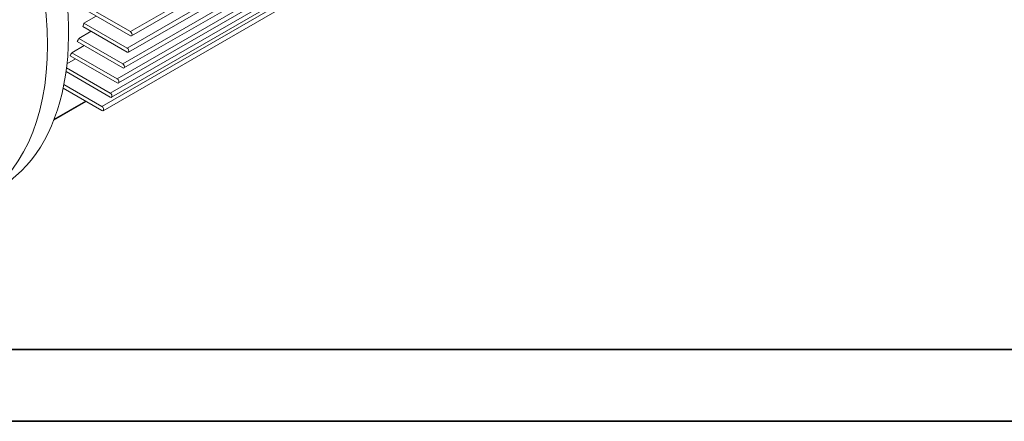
# Model space of a CAD drawing. Header units: millimetres. Extents: x -2791 to 1997, y -1887 to 1428.
# Tile 2 of 19: x -2200 to -1409, y -1887 to -1564. Entities that reach past the tile are written whole.
import ezdxf

# ---------------------------------------------------------------- set-up
doc = ezdxf.new("R2010")
doc.units = ezdxf.units.MM
doc.linetypes.add('AM_ISO02W050', pattern=[7.5, 6, -1.5])
doc.linetypes.add('AM_ISO02W050x2', pattern=[3.75, 3, -0.75])
for name, color, linetype, lineweight in [('AM_3', 6, 'AM_ISO02W050', 5), ('AM_6', 2, 'Continuous', 35), ('AM_VIS', 7, 'Continuous', 20)]:
    doc.layers.add(name, color=color, linetype=linetype, lineweight=lineweight)

# ---------------------------------------------------------------- blocks, each defined once
blk = doc.blocks.new('YENI CERCEVE A3 (ANTETSİZ)')
at = {"layer": 'AM_6'}
for p, q in [((405, 5), (5, 5)), ((410, 0), (0, 0))]:
    blk.add_line(p, q, dxfattribs=at)

msp = doc.modelspace()

# ---------------------------------------------------------------- linework, layer by layer
at = {"layer": 'AM_VIS'}
for p, q in [((-2111.424, -1573.545), (-1776.538, -1380.198)), ((-2110.424, -1576.91), (-1775.538, -1383.563)), ((-2114.023, -1586.741), (-1779.138, -1393.394)), ((-2113.023, -1590.106), (-1778.138, -1396.759)), ((-2117.547, -1599.403), (-1782.662, -1406.057)), ((-2116.547, -1602.768), (-1781.662, -1409.422)), ((-2122.051, -1611.5), (-1787.165, -1418.154)), ((-2121.051, -1614.865), (-1786.165, -1421.519)), ((-2127.61, -1622.987), (-1792.724, -1429.641)), ((-2134.332, -1633.803), (-1799.446, -1440.457)), ((-2126.61, -1626.352), (-1791.724, -1433.006)), ((-2133.332, -1637.168), (-1798.446, -1443.822)), ((-2146.253, -1556.702), (-2111.424, -1576.811)), ((-2111.424, -1573.545), (-2145.667, -1553.774)), ((-2148.737, -1566.699), (-2138.837, -1560.983)), ((-2114.023, -1586.741), (-2148.737, -1566.699)), ((-2152.97, -1578.952), (-2143.071, -1573.236)), ((-2149.574, -1569.481), (-2114.023, -1590.007)), ((-2154.079, -1581.578), (-2117.547, -1602.669)), ((-2117.547, -1599.403), (-2152.97, -1578.952)), ((-2158.472, -1590.472), (-2148.573, -1584.757)), ((-2122.051, -1611.5), (-2158.472, -1590.472)), ((-2162.378, -1599.426), (-2155.499, -1595.455)), ((-2159.881, -1592.924), (-2122.051, -1614.766)), ((-2163.147, -1605.736), (-2127.61, -1626.253)), ((-2127.61, -1622.987), (-2162.753, -1602.698)), ((-2134.332, -1637.069), (-2165.454, -1619.101)), ((-2164.865, -1616.175), (-2134.332, -1633.803)), ((-2173.032, -1644.877), (-2146.921, -1629.801)), ((-2172.695, -1644.006), (-2147.506, -1629.463))]:
    msp.add_line(p, q, dxfattribs=at)
for centre, major_axis, start_param, end_param in [((-2372.504, -1471.799), (137.5, -238.157), 2.3561945, 8.6393798), ((-2355.534, -1462.002), (137.5, -238.157), 0, 2.3561945), ((-2299.672, -1429.75), (111, -192.258), 0.4882518, 0.5070427), ((-2111.424, -1575.178), (1, -1.732), 5.4977871, 8.6393798), ((-2299.672, -1429.75), (111, -192.258), 0.4022159, 0.4215685), ((-2299.672, -1429.75), (111, -192.258), 0.3130765, 0.3332076), ((-2114.023, -1588.374), (1, -1.732), 5.4977871, 8.6393798), ((-2117.547, -1601.036), (1, -1.732), 5.4977871, 8.6393798), ((-2122.051, -1613.133), (1, -1.732), 5.4977871, 8.6393798), ((-2127.61, -1624.62), (1, -1.732), 5.4977871, 8.6393798), ((-2134.332, -1635.436), (1, -1.732), 5.4977871, 8.6393798)]:
    msp.add_ellipse(centre, major_axis=major_axis, ratio=0.5773503, start_param=start_param, end_param=end_param, dxfattribs=at)

# ---------------------------------------------------------------- block references
at = {"layer": 'AM_3', "linetype": 'AM_ISO02W050x2', "xscale": 11.55000000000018, "yscale": 11.55000000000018, "zscale": 11.55000000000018}
msp.add_blockref('YENI CERCEVE A3 (ANTETSİZ)', (-2791.469, -1887.129), dxfattribs=at)

doc.saveas('drawing.dxf')
